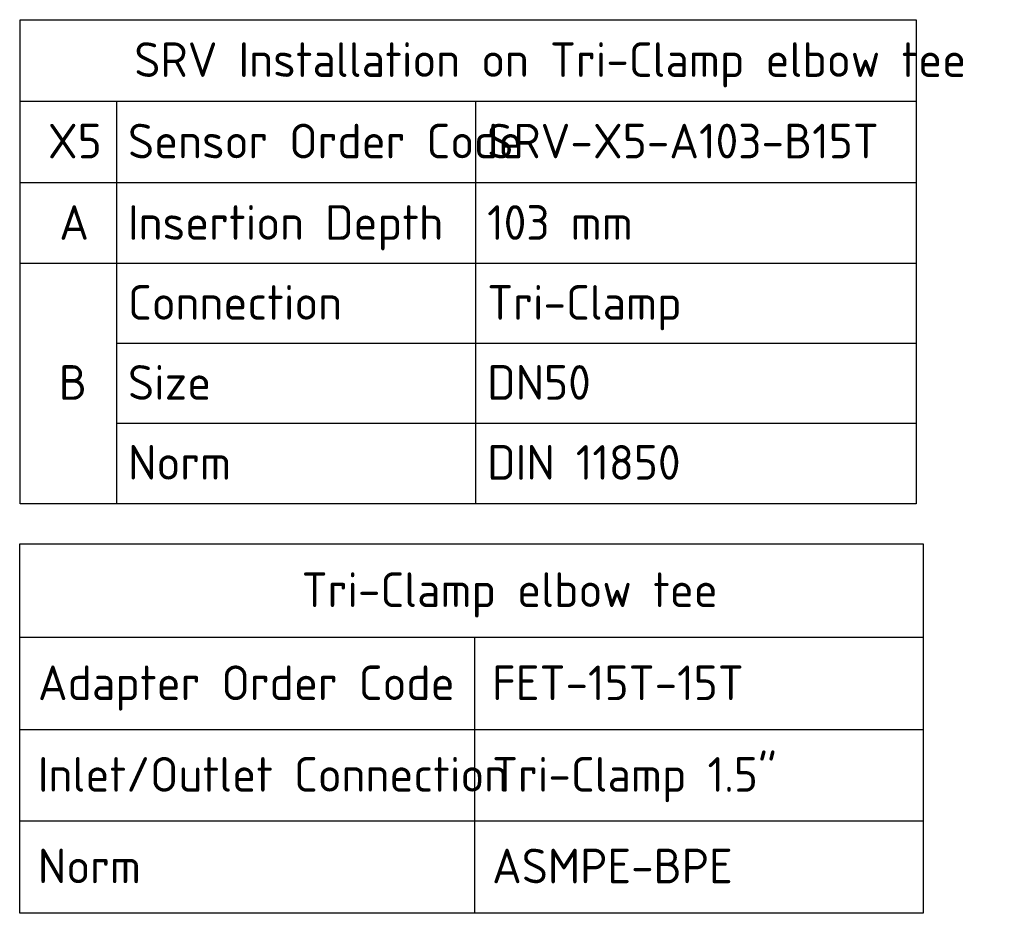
# Paper-space layout 'Invenitec-A4' of a CAD drawing. Header units: millimetres. Extents: x -55 to 247, y -30 to 262.
# Tile 14 of 14: x 148 to 247, y 172 to 262. Entities that reach past the tile are written whole.
import ezdxf
from ezdxf.enums import TextEntityAlignment as Align

# ---------------------------------------------------------------- set-up
doc = ezdxf.new("R2010")
doc.units = ezdxf.units.MM
doc.layers.add('Default', color=7, linetype='Continuous')
doc.styles.add('SEACAD_Solid_Edge_ISO', font='seiso.ttf')

# ---------------------------------------------------------------- blocks, each defined once
blk = doc.blocks.new('SE7')
at = {"layer": 'Default', "color": 7, "linetype": 'Continuous'}
for p, q in [((202.932, 144.674), (294.149, 144.674)), ((248.866, 144.674), (248.866, 135.346)), ((202.932, 135.346), (294.149, 135.346)), ((248.866, 135.346), (248.866, 126.094)), ((202.932, 126.094), (294.149, 126.094)), ((248.866, 126.094), (248.866, 116.767))]:
    blk.add_line(p, q, dxfattribs=at)
blk.add_lwpolyline([(202.932, 116.767), (202.932, 154.076), (294.149, 154.076), (294.149, 116.767), (202.932, 116.767)], dxfattribs=at)
at = {"layer": 'Default', "color": 7, "linetype": 'Continuous', "style": 'SEACAD_Solid_Edge_ISO'}
for s, p in [('Tri-Clamp elbow tee', (231.398, 151.204)), ('Adapter Order Code', (204.769, 141.802)), ('FET-15T-15T', (250.629, 141.802)), ('Inlet/Outlet Connection', (204.769, 132.55)), ('Tri-Clamp 1.5"', (250.629, 132.55)), ('Norm', (204.769, 123.298)), ('ASMPE-BPE', (250.629, 123.298))]:
    blk.add_text(s, height=3.5, dxfattribs=at).set_placement(p, align=Align.TOP_LEFT)
blk = doc.blocks.new('SE8')
at = {"layer": 'Default', "color": 7, "linetype": 'Continuous'}
for p, q in [((202.99, 198.811), (293.471, 198.811)), ((212.694, 198.811), (212.694, 190.584)), ((248.962, 198.811), (248.962, 190.584)), ((202.99, 190.584), (293.471, 190.584)), ((212.694, 190.584), (212.694, 182.432)), ((248.962, 190.584), (248.962, 182.432)), ((202.99, 182.432), (293.471, 182.432)), ((212.694, 182.432), (212.694, 174.354)), ((248.962, 182.432), (248.962, 174.354)), ((212.694, 174.354), (248.962, 174.354)), ((212.694, 174.354), (212.694, 166.277)), ((248.962, 174.354), (293.471, 174.354)), ((248.962, 174.354), (248.962, 166.277)), ((212.694, 166.277), (248.962, 166.277)), ((212.694, 166.277), (212.694, 158.125)), ((248.962, 166.277), (293.471, 166.277)), ((248.962, 166.277), (248.962, 158.125))]:
    blk.add_line(p, q, dxfattribs=at)
blk.add_lwpolyline([(202.99, 158.125), (202.99, 207.039), (293.471, 207.039), (293.471, 158.125), (202.99, 158.125)], dxfattribs=at)
at = {"layer": 'Default', "color": 7, "linetype": 'Continuous', "style": 'SEACAD_Solid_Edge_ISO'}
for s, p in [('SRV Installation on Tri-Clamp elbow tee', (214.503, 204.754)), ('X5', (205.772, 196.527)), ('Sensor Order Code', (213.869, 196.527)), ('SRV-X5-A103-B15T', (250.137, 196.527)), ('A', (206.925, 188.3)), ('Insertion Depth', (213.869, 188.3)), ('103 mm', (250.137, 188.3)), ('Connection', (213.869, 180.223)), ('Tri-Clamp', (250.137, 180.223)), ('B', (206.885, 172.145)), ('Size', (213.869, 172.145)), ('DN50', (250.137, 172.145)), ('Norm', (213.869, 164.068)), ('DIN 11850', (250.137, 164.068))]:
    blk.add_text(s, height=3.5, dxfattribs=at).set_placement(p, align=Align.TOP_LEFT)

psp = doc.layouts.new('Invenitec-A4')

# ---------------------------------------------------------------- block references
at = {"layer": 'Default'}
for name in ['SE8', 'SE7']:
    psp.add_blockref(name, (-55.4056, 55.3016), dxfattribs=at)

doc.saveas('drawing.dxf')
